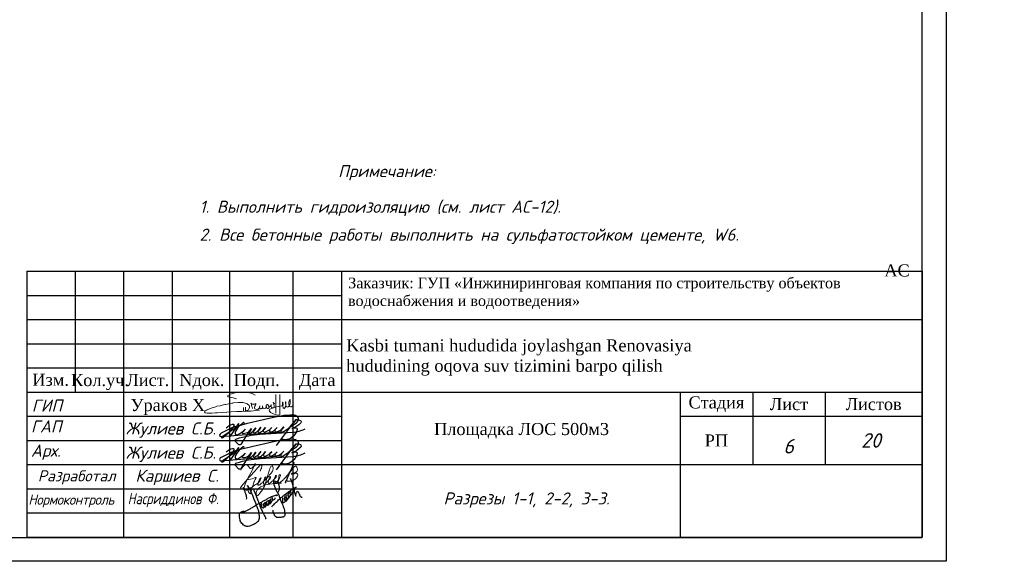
# Model space of a CAD drawing. Extents: x -119078 to 1619993, y 264752 to 340742.
# Tile 76 of 220: x 465117 to 485464, y 297220 to 308421. Entities that reach past the tile are written whole.
import ezdxf
from ezdxf.enums import TextEntityAlignment as Align

# ---------------------------------------------------------------- set-up
doc = ezdxf.new("R2010")
doc.units = 0
doc.header["$MEASUREMENT"] = 0
doc.linetypes.add('CONTI', pattern=[0])
doc.layers.get('0').update_dxf_attribs({"color": 250, "linetype": 'CONTI'})
for name, color, linetype in [('BC-Form$1$SHEET-TEXT', 7, 'Continuous'), ('PDF _Геометрия', 250, 'Continuous'), ('PDF _Текст', 7, 'Continuous'), ('SHTAMP', 250, 'Continuous')]:
    doc.layers.add(name, color=color, linetype=linetype)
doc.layers.add('Графа', color=7, linetype='Continuous', lineweight=30)
doc.layers.add('НАДПИСИ', color=7, linetype='Continuous', lineweight=13)
doc.layers.add('ПОДПИСИ', color=7, linetype='Continuous', lineweight=25, true_color=0xffffff)
doc.styles.add('ICOCPEUR', font='isocpeui.ttf')
doc.styles.add('ISO', font='times.ttf')
doc.styles.add('ISOCPEUR', font='isocpeui.ttf')
doc.styles.add('PDF ISOCPEUR Italic', font='isocpeui.ttf')
doc.styles.add('style2', font='times.ttf', dxfattribs={"height": 350})
doc.styles.add('ГОСТ 250', font='isocpeui.ttf', dxfattribs={"height": 250})
doc.styles.add('ГОСТ 300', font='isocpeui.ttf', dxfattribs={"height": 250})
doc.styles.add('ГОСТ 350', font='isocpeui.ttf', dxfattribs={"height": 350})

# ---------------------------------------------------------------- blocks, each defined once
blk = doc.blocks.new('подпис')
at = {"layer": 'ПОДПИСИ', "color": 5, "lineweight": 25}
for points in [[(11455381.02076253, 532518.8265893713), (11455520.01904331, 532605.2702562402, 0.1790300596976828), (11455562.38426757, 532677.7809668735, 0.2639526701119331), (11455545.66076253, 532730.5065893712, 0.1902036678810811), (11455439.45901756, 532772.4229382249, 0.04243607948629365), (11455181.10076253, 532752.0665893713, 0.01389890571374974), (11454173.66076253, 532516.8665893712), (11454115.122983, 532492.9723789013), (11453881.62076253, 532379.6665893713, 0.2217818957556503), (11453846.71110048, 532334.3072421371, 0.2704920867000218), (11453871.59758817, 532304.8980453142), (11455179.16571194, 532409.5663401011)], [(11454538.22076253, 532483.5465893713), (11454488.44919385, 532397.7542070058, 0.6452880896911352), (11454509.57958188, 532375.5303088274, 0.1289702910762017), (11454636.22076253, 532493.3465893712), (11454593.66471792, 532430.2462473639), (11454582.42349859, 532413.578232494, 0.6938576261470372), (11454605.04768595, 532386.9903729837, 0.1002803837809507), (11454700.90076253, 532446.3065893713), (11454745.98076253, 532507.0665893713), (11454700.90076253, 532446.3065893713), (11454684.07896387, 532423.6337303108, 0.6318076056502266), (11454708.26387874, 532389.2855289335, 0.1426768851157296), (11454804.78076253, 532452.1865893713), (11454847.90076253, 532505.1065893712), (11454804.78076253, 532452.1865893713, 0.2019410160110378), (11454796.94076253, 532428.6665893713, 0.5360950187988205), (11454830.26112056, 532405.1456650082, 0.09716650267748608), (11454943.94076253, 532461.9865893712), (11454981.18076253, 532503.1465893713), (11454943.94076253, 532461.9865893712, 0.1970871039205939), (11454931.50490046, 532430.8969341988, 0.4881573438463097), (11454969.61588562, 532408.5758270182, 0.09308930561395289), (11455063.50076253, 532465.9065893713), (11455098.78076253, 532503.1465893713), (11455063.50076253, 532465.9065893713, 0.2268041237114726), (11455047.82076253, 532430.6265893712, 0.3554158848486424), (11455072.65359272, 532410.4224256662, 0.1279368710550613), (11455200.70076253, 532467.8665893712), (11455245.78076253, 532516.8665893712), (11455200.70076253, 532467.8665893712, 0.1962325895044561), (11455176.61503475, 532419.8081579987, 0.5294087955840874), (11455206.4873876, 532399.5025652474, 0.06123247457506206), (11455381.02076253, 532518.8265893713), (11455512.34076253, 532675.6265893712), (11455381.02076253, 532518.8265893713), (11455075.26076253, 532109.1865893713)], [(11455512.34076253, 532675.6265893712, -0.1430989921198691), (11455604.46076253, 532656.0265893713, -0.4709364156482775), (11455617.20360619, 532603.8353161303, -0.1267238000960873), (11455422.18076253, 532481.5865893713), (11455496.66076253, 532497.2665893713, -0.5178320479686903), (11455533.44071973, 532462.0553827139, -0.1764750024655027), (11455420.31685878, 532289.3910754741, -0.1730786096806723), (11455270.70117688, 532232.9431715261, -0.1633059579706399), (11455188.27827521, 532260.6010775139)], [(11453991.38076253, 532491.3865893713, -0.1634131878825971), (11454128.58076253, 532575.6665893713, -0.667805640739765), (11454157.77631411, 532540.4816576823, -0.07943418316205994), (11453916.90076253, 532275.7865893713, -0.8665421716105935), (11453897.75835008, 532296.8279901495), (11453922.78076253, 532318.9065893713), (11454157.98076253, 532477.6665893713), (11454199.402983, 532506.6923789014), (11454263.82076253, 532591.3465893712), (11454071.74076253, 532309.1065893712)], [(11454383.13191177, 532593.1715958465, 0.6195339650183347), (11454359.7346624, 532609.2129194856), (11454272.62677659, 532534.0152307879, 0.1142519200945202), (11454185.42076253, 532395.3465893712, 0.2155377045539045), (11454192.20979691, 532352.8259456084, 0.2402728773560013), (11454244.70532085, 532349.124356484, 0.088579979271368), (11454402.98076253, 532469.8265893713), (11454351.11930181, 532410.1073315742), (11454341.92672384, 532399.5219387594, 0.5390945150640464), (11454362.38253118, 532374.4334744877, 0.1119156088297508), (11454481.38076253, 532411.0265893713), (11454538.22076253, 532483.5465893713), (11454481.38076253, 532411.0265893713), (11454316.88571881, 532145.5914051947, -0.3584232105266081), (11454263.82076253, 532124.8665893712), (11454185.42076253, 532207.1865893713, -0.4021260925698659), (11454220.70076253, 532260.1065893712, -0.05884634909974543), (11454732.26076253, 532356.1465893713), (11455437.86076253, 532399.2665893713, 0.09127989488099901), (11455712.26076253, 532475.7065893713)]]:
    blk.add_lwpolyline(points, format="xyb", dxfattribs=at)
blk.add_lwpolyline([(11454115.122983, 532492.9723789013), (11454173.66076253, 532516.8665893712)], dxfattribs=at)
blk = doc.blocks.new('A$C6E532752')
at = {"color": 5, "lineweight": 25}
for points in [[(384.9447256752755, 1433.355747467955), (380.4371522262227, 1569.275334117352), (320.9159117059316, 1748.782529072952), (257.8943417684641, 1943.563006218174), (210.2629601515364, 2040.162458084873), (245.4476833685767, 2007.407240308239), (286.797866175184, 1974.50357660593), (353.4136081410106, 1930.885446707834), (398.5925695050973, 1917.876311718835), (436.1139737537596, 1916.346070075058), (474.3986312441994, 1940.834098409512), (484.3553323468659, 1982.15478482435), (467.2665927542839, 2067.42378927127), (447.6659992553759, 2120.062437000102), (426.8423237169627, 2156.786849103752), (466.0403826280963, 2093.131293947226), (506.4646516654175, 2007.440536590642), (555.4630073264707, 1921.751166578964), (602.0120708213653, 1822.594837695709), (711.4200437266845, 1592.3399463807), (748.6536639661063, 1490.507428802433), (825.079086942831, 1290.758868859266), (868.1903827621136, 1186.968807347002), (942.7295692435, 996.3323300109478), (981.9213719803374, 874.9174363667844), (1013.277316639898, 753.5011553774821), (1032.871653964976, 630.1273304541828), (1048.549626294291, 522.4207937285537), (1042.653182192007, 416.0044879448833), (1007.380872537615, 308.2965638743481), (928.9972670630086, 226.0478097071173), (815.3382238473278, 135.966105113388), (703.6404912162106, 81.13267743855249), (535.1148010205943, 12.59228019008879), (401.8614204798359, 0.8414672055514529), (313.6806463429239, 18.46629933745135), (227.4580547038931, 71.34079573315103), (137.3159699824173, 159.4649563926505), (35.41540601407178, 347.4640906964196), (11.90157560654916, 492.3792229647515), (7.982082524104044, 660.7932065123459), (74.6072087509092, 750.8762984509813), (213.738264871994, 813.5426765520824), (217.1603921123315, 816.5337925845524), (215.9310538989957, 774.7538949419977), (182.72953787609, 707.170765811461), (202.4052054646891, 721.9154695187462), (286.0189724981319, 778.440070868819), (362.2535821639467, 822.6769566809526), (423.7330051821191, 853.3969391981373), (562.67950416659, 928.3538075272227), (731.611845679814, 1029.086160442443), (844.8955184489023, 1104.559121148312), (993.6704669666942, 1191.516524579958), (1118.065104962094, 1256.632954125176), (1274.050294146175, 1345.427202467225), (1396.471109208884, 1406.596635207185), (1522.839570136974, 1481.578475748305), (1750.173297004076, 1594.364082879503), (1859.184002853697, 1631.997206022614), (1961.954175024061, 1660.028513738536), (1990.666886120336, 1660.028513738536), (2000.420261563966, 1660.124240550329), (1991.020359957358, 1645.251901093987), (1976.91894350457, 1626.464473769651), (1958.119140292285, 1607.675659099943)], [(1706.752320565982, 1035.527603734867), (1747.010800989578, 1085.469252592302), (1819.194537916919, 1143.732197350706), (1891.378274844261, 1238.063339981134), (1978.830204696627, 1312.974425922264), (2059.344037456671, 1390.658814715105), (2164.841901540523, 1487.764647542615), (2228.695542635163, 1541.866944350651), (2392.679250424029, 1676.708563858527), (2462.088374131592, 1723.874135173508), (2559.259270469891, 1807.107904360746), (2641.158845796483, 1859.822856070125), (2721.67267855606, 1912.537807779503), (2859.249075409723, 2009.382819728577), (2948.427709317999, 2051.158555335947), (2988.836337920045, 2062.297549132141), (2996.09037180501, 2054.603333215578)], [(2046.206071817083, 1804.097365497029), (2069.547857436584, 1871.953801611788), (2101.376143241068, 1944.051351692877), (2114.107457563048, 2003.425559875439), (2114.107457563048, 2056.438790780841), (2099.25530021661, 2124.295226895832), (2073.789543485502, 2221.839460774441), (2014.377786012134, 2300.299375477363), (1903.424538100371, 2359.967700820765), (1855.492860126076, 2375.934655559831), (1800.904612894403, 2377.265119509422), (1790.253476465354, 2367.951871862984), (1791.582913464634, 2336.01796238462), (1799.57204780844, 2288.117098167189), (1807.561182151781, 2236.22345475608), (1818.21231858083, 2190.984905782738), (1846.174288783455, 2131.108478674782), (1864.814559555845, 2060.586952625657), (1890.11139958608, 2014.017939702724), (1957.493522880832, 1857.665534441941), (2008.612721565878, 1770.394591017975), (2053.344366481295, 1685.251834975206), (2112.981346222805, 1540.50873349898), (2153.45253656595, 1434.079941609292), (2221.707396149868, 1250.395450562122), (2279.217276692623, 1118.424248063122), (2326.076020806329, 992.838995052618), (2364.495186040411, 847.3897349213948), (2392.18501266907, 704.7762081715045), (2398.575694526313, 623.8898268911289), (2394.315239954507, 570.6754309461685), (2362.364958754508, 528.1047465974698), (2328.284450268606, 504.6905233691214), (2294.207069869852, 489.7904370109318), (2253.735879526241, 483.4044875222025), (2187.708217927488, 477.0185380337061), (2145.106800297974, 466.3762137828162), (2062.037320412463, 466.3762137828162), (2017.308803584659, 466.3762137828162), (1987.488749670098, 466.3762137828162), (1944.890460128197, 487.6608622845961), (1912.940178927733, 508.9468981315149), (1883.120125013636, 532.3611213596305), (1855.430298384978, 574.933193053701), (1823.480017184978, 638.7899132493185), (1801.789861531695, 681.5048814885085), (1783.011954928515, 738.8327556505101), (1780.881727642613, 757.9906041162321), (1778.751500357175, 800.5612884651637), (1777.106126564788, 847.8877918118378)], [(2742.715320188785, 2429.273912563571), (2708.79121605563, 2488.231917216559), (2682.243141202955, 2516.236865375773), (2685.192927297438, 2488.231917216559), (2725.016603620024, 2429.273912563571), (2736.815747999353, 2401.270351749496), (2758.937579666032, 2329.046553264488), (2784.012325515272, 2236.190158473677), (2801.711042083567, 2186.076478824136), (2816.459972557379, 2124.170365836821), (2835.632018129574, 2047.526485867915), (2868.082793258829, 1947.2991265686), (2878.40548054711, 1889.815869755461), (2884.305052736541, 1839.70219010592), (2893.154411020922, 1773.375995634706), (2934.451416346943, 1684.939682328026), (2949.200346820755, 1649.565157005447), (2956.576376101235, 1618.613487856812), (2962.475948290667, 1587.660431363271), (2966.899063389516, 1625.983065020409), (2966.899063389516, 1656.934734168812), (2971.325306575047, 1687.887790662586), (2987.547566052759, 1767.479778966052), (3018.521884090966, 1820.54156694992), (3030.321028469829, 1830.859252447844), (3087.843421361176, 1813.171989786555), (3105.542137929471, 1777.797464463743), (3118.814611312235, 1748.319155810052), (3152.73871544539, 1695.25736782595), (3166.011188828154, 1642.195579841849), (3207.308194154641, 1584.712323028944), (3241.232298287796, 1543.442968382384), (3278.103060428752, 1531.651922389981), (3307.604049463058, 1534.59864337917)], [(794.7804357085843, 1929.900431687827), (766.0395718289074, 1944.260840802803), (746.8800386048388, 1957.823526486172), (731.7119444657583, 1968.993041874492), (756.4613692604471, 1918.732303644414), (777.2162268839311, 1862.088390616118), (824.318961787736, 1731.250649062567), (861.039575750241, 1649.877309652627), (906.7722085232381, 1551.504830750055), (928.4811326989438, 1464.719458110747), (970.625849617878, 1361.34282543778), (998.7223275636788, 1298.80685777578), (1019.154992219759, 1250.309435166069), (1060.086011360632, 1147.851224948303), (1085.626842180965, 1069.99896739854), (1109.891413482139, 993.4244546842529), (1161.07317390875, 879.343067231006), (1222.374295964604, 765.7569619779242), (1251.747033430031, 693.0101343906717), (1282.396030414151, 624.0937666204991), (1324.575156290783, 550.9806799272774), (1376.936205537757, 469.3007372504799), (1387.149409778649, 436.922877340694), (1385.547829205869, 415.3011039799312), (1368.718720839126, 405.6909644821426), (1364.711641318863, 408.8943443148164)], [(2278.707398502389, 1501.604802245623), (2264.61536631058, 1460.76136254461), (2268.841411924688, 1419.916535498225), (2261.796959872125, 1363.580613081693), (2264.61536631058, 1307.243303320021), (2278.707398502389, 1264.990320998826), (2318.16821672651, 1252.315536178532), (2344.947770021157, 1253.723691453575), (2408.366607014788, 1314.285467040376), (2443.601379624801, 1367.805078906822), (2453.467366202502, 1397.381889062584), (2474.606978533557, 1467.802138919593), (2471.788572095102, 1514.280974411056), (2466.151759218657, 1559.350267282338), (2460.514946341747, 1587.517534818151), (2460.514946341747, 1626.95420658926), (2468.970165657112, 1643.854844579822), (2485.880604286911, 1657.939172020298), (2454.349486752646, 1623.496942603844), (2449.926371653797, 1577.542523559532), (2446.388505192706, 1520.098112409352), (2450.81162029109, 1481.213603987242), (2482.646162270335, 1457.352655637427), (2515.365952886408, 1453.817700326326), (2550.556932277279, 1457.118194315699), (2569.422425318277, 1493.16280732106), (2573.864308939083, 1512.016827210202), (2589.401517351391, 1561.370241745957), (2589.723710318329, 1562.176289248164)], [(2396.720738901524, 1571.303632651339), (2369.888008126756, 1531.973786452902), (2367.204109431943, 1503.370892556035), (2362.730944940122, 1468.511072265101), (2364.520210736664, 1422.924299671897), (2379.725841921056, 1396.109693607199), (2400.299270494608, 1370.187150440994), (2431.398803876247, 1345.60395172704), (2460.224034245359, 1344.265994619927), (2479.902829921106, 1343.372544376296), (2493.31919530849, 1364.823674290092), (2508.524826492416, 1391.639667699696), (2559.509517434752, 1447.058555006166), (2580.145507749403, 1567.162407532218), (2580.145507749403, 1600.253362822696), (2569.27227713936, 1620.793007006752), (2560.820185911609, 1642.187255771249), (2559.131018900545, 1670.899749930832), (2569.27227713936, 1697.923845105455), (2582.228813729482, 1730.014524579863), (2598.013141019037, 1762.173183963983), (2617.729473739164, 1772.306352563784)], [(2574.439897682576, 1490.590253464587), (2602.630197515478, 1514.841461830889), (2618.361347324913, 1528.061473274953), (2634.092497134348, 1554.502883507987), (2640.886702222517, 1569.151860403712), (2659.855822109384, 1603.655766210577), (2699.898064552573, 1635.589042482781), (2712.479230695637, 1645.877593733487), (2727.922596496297, 1665.883110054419), (2741.651770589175, 1684.746841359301), (2773.010843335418, 1745.149072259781), (2779.326451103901, 1787.033020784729), (2781.62246700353, 1808.263562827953), (2782.194906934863, 1823.180297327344), (2775.306859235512, 1789.902050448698), (2777.60287513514, 1775.558289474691), (2793.678114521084, 1754.902108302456), (2801.141730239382, 1748.591075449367), (2814.92408181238, 1745.722045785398), (2841.906960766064, 1748.591075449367)], [(2581.894117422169, 1587.58870016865), (2613.544093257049, 1576.288363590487), (2640.120320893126, 1580.243684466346), (2650.302244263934, 1592.112421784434), (2661.610278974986, 1605.675107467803), (2679.143206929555, 1630.540493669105), (2687.057267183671, 1672.92666111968), (2683.10023705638, 1709.094747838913), (2674.61686495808, 1730.56946261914), (2671.78907425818, 1756.000885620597), (2669.530595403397, 1791.691725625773), (2677.447783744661, 1808.080433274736), (2687.626579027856, 1818.252447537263), (2704.027139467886, 1819.947783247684), (2712.510511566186, 1817.687798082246)], [(1178.186938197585, 1041.131090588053), (1183.880056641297, 1072.840250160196), (1175.743902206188, 1086.660982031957), (1165.981142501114, 1109.427315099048), (1170.864086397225, 1133.81822927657), (1174.930599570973, 1159.0235150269), (1176.560332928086, 1187.47935034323), (1170.050783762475, 1192.358643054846), (1154.591777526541, 1193.984611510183), (1138.319468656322, 1180.975476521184), (1125.303498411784, 1161.462467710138), (1119.607251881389, 1141.949458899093), (1126.930103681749, 1111.866267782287), (1137.506166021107, 1084.222029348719), (1154.591777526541, 1051.699885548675), (1189.576303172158, 1015.112820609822), (1234.323588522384, 985.0296294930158), (1242.459742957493, 980.1517241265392), (1267.681508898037, 978.5257556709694), (1299.409695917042, 1006.982978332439), (1323.004856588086, 1037.877766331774), (1339.27716545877, 1067.147973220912), (1359.747367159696, 1125.825734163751), (1356.481644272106, 1168.264620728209), (1352.39636257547, 1190.2998229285), (1349.130639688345, 1210.703507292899), (1349.130639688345, 1234.37161467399), (1349.130639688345, 1252.326634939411), (1349.130639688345, 1274.363224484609), (1336.0646200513, 1239.268942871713), (1332.795769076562, 1222.945440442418), (1331.162907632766, 1213.967930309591), (1302.581576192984, 1209.071989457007), (1299.312725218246, 1204.17466125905), (1291.964848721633, 1181.322312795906), (1255.212953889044, 1175.609225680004), (1246.229087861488, 1151.125359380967), (1261.747527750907, 1109.502231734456), (1274.813547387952, 1085.018365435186), (1289.512428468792, 1051.556989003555), (1310.745883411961, 1034.41772765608), (1336.0646200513, 1025.440217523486), (1363.013090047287, 1023.807312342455), (1376.082237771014, 1036.866391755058), (1388.331826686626, 1049.924083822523), (1399.764984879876, 1067.879104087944), (1415.280296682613, 1090.731452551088), (1431.61516729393, 1156.02268757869), (1431.61516729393, 1173.977707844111), (1429.982305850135, 1222.129681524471), (1430.798736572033, 1266.201473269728), (1434.064459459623, 1281.707829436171), (1437.333310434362, 1297.214185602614), (1451.290834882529, 1311.666159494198), (1473.4251788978, 1314.123147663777), (1479.162090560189, 1328.869238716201), (1484.082571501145, 1345.25378432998), (1525.889455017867, 1340.338420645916), (1526.709013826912, 1343.615329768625), (1545.565122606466, 1371.470444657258), (1545.565122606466, 1380.481251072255), (1542.286887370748, 1322.31542047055), (1532.449053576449, 1233.837486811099), (1507.856033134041, 1193.694656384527), (1490.639041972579, 1173.214668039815), (1470.143815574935, 1154.371746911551), (1447.189912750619, 1141.264110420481), (1418.499098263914, 1133.8903712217), (1395.545195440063, 1131.433383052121), (1372.591292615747, 1136.348746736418), (1360.294782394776, 1149.456383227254)], [(1431.63023398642, 1173.11633534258), (1448.009471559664, 1156.830122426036), (1470.143815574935, 1132.251916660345), (1479.981649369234, 1124.879564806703), (1492.278159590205, 1119.144280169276), (1505.394228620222, 1118.325746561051), (1513.592944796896, 1124.879564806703), (1520.972102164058, 1130.613462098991), (1537.366406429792, 1144.54101954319), (1550.482475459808, 1156.010201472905), (1574.25593709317, 1180.58701989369), (1593.931604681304, 1206.803680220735), (1602.949879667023, 1225.645214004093), (1607.04767371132, 1238.752850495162), (1609.506350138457, 1252.680407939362), (1617.705066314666, 1282.172590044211), (1622.622419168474, 1317.400056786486), (1625.903782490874, 1344.435250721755), (1633.279811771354, 1391.131899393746), (1630.821135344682, 1422.262536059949), (1630.821135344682, 1442.7439117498), (1617.705066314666, 1418.985626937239), (1610.325908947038, 1398.504251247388), (1600.491203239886, 1381.301172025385), (1602.949879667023, 1340.338420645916), (1617.705066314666, 1316.581523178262), (1634.922057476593, 1296.918681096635), (1651.316361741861, 1291.184783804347), (1665.251989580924, 1290.364862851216), (1717.735034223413, 1369.107795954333), (1718.554593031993, 1380.576977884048), (1720.193710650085, 1402.696808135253), (1731.67066206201, 1431.370456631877), (1740.688937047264, 1451.031911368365), (1743.970300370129, 1470.693366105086), (1744.789859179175, 1490.354820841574), (1738.230260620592, 1507.559287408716), (1729.211985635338, 1509.197741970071), (1727.572868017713, 1503.462457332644), (1719.374151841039, 1486.259378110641), (1712.817681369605, 1470.693366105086), (1704.618965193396, 1444.478093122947), (1704.618965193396, 1428.093547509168), (1716.095916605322, 1412.527535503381), (1732.493348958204, 1404.335262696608), (1746.428976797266, 1399.419899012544), (1762.823281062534, 1396.142989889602), (1784.95762507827, 1398.599978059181), (1798.893252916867, 1408.430705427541), (1821.847155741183, 1416.622978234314), (1834.9632247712, 1425.635171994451), (1857.09756878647, 1434.647365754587), (1868.574520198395, 1444.478093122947), (1877.592795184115, 1455.127354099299), (1880.871030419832, 1470.693366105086), (1880.871030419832, 1480.524093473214), (1877.592795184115, 1493.631729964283), (1875.134118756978, 1503.462457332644)], [(1530.306610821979, 1229.293488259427), (1542.302527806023, 1211.813383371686), (1557.057714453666, 1204.441031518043), (1585.428251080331, 1194.20264315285), (1591.067052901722, 1202.197102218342), (1608.705559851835, 1199.525667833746), (1619.362952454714, 1205.259565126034), (1644.775531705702, 1223.283952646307), (1669.368552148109, 1249.499225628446), (1675.928150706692, 1260.148486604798), (1684.943297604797, 1281.449783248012), (1698.13667327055, 1313.373595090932), (1704.257351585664, 1323.816470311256), (1703.799406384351, 1324.04960184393)]]:
    blk.add_spline(points, degree=3, dxfattribs=at)
blk = doc.blocks.new('A$C194E077B')
at = {"color": 5, "lineweight": 20}
for points in [[(-162.2544096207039, 199.7434229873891), (-240.4484645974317, 220.6954568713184), (-363.7708476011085, 241.0990534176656), (-363.7708476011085, 276.1616470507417), (-310.3631611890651, 306.9965891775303), (-248.3861532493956, 323.603278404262), (-145.3415479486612, 351.2139971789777), (-37.20661012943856, 351.2139971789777), (76.14627316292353, 351.2139971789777), (194.5864970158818, 319.4780348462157), (265.6846752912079, 278.4294824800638)], [(835.2751156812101, 300.1175734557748), (835.2751156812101, -170.9497752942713), (798.7631466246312, -176.9175655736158), (728.5535804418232, -165.4817502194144), (620.1258657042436, -121.4862891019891), (592.9732395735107, -75.04949680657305), (601.8662064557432, -42.03351798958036), (665.1668836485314, -20.08791127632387), (729.7600514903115, 6.524556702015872), (797.6828921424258, 16.8188391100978), (885.2531333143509, 35.54044824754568), (885.2531333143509, 35.54044824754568), (904.7859178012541, 45.17574729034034)], [(747.6666440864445, 298.6816550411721), (746.2527769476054, -137.625113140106)], [(42.05177246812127, -99.20019937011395), (83.06963820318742, -75.51852354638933), (95.62863474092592, -68.2675835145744), (110.4253241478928, -53.47089410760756), (122.3907353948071, -41.50548286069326), (130.8750715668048, -26.81018154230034), (136.7864069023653, -4.748777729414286), (136.7864069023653, 21.53364607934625), (124.8524340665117, 42.20389336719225), (109.6659834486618, 57.39034398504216), (99.92591582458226, 67.1304116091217), (80.30695065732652, 78.45742642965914), (58.30450778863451, 91.16054274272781), (13.0961304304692, 103.2740909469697), (-18.90538802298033, 111.8488719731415), (-86.595019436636, 111.8488719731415), (-126.6805462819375, 111.8488719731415), (-230.8532248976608, 105.0649502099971), (-248.8390005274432, 100.2456761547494), (-271.038254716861, 100.2456761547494), (-316.8142624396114, 87.98003185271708), (-347.8845914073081, 79.65476229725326), (-409.2683891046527, 69.94344542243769), (-436.2532585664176, 65.67426319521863), (-496.8529337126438, 49.43662917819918), (-542.8993285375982, 37.09853487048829), (-616.9775303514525, 24.26447264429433), (-665.3555747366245, 4.769887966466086), (-728.1785342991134, -12.06347331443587), (-786.7814659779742, -36.63670061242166), (-841.0117928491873, -57.69081082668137), (-858.5049702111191, -64.48227430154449), (-880.3153924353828, -77.07452744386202), (-894.0726033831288, -90.83173839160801), (-904.4079418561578, -101.167076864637), (-904.4079418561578, -112.2755301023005), (-893.9757900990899, -122.7076818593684), (-871.1194254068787, -130.2353718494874), (-840.4398756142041, -134.081221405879), (-808.3811494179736, -134.2097729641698), (-760.2624158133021, -134.2097729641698), (-736.7498630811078, -134.2097729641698), (-653.585880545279, -127.3688624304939), (-611.7686853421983, -123.9290597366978), (-490.563826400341, -116.1595425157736), (-388.5334769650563, -108.7773857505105), (-287.3057848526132, -101.6620965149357), (-158.1883137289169, -96.81179389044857), (-38.8776144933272, -96.81179389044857), (84.74035741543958, -89.47234771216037), (174.1118179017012, -89.47234771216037), (221.6060949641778, -81.85631366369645), (269.1003720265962, -75.20553888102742), (318.1073958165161, -67.04295659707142), (369.2320238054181, -63.11284620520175), (369.2320238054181, -63.11284620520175)], [(0, 0), (0, -92.172981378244)], [(41.15087875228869, 2.42133409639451), (41.23947148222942, -97.7932527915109)], [(203.088096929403, -24.0591691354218), (196.4213109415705, 0.8216148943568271), (190.8937137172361, 21.45088857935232), (184.7601887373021, 44.34151543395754), (184.7601887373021, 65.27444187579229), (175.5787288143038, 81.17719695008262), (168.5294168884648, 93.38696336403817), (188.5064732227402, 73.40990702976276), (200.4919787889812, 70.19840049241), (219.7813791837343, 70.19840049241), (241.5791639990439, 70.19840049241), (258.7997285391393, 74.8126368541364), (272.1971487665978, 78.4024647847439), (279.1524812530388, 90.44945403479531), (279.1524812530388, 70.04889638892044), (274.1359315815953, 51.32687813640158), (262.4684565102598, 26.24771665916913), (251.8804355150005, -0.2958822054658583), (251.8804355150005, -16.47008694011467), (261.2771289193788, -32.74563733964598), (282.259291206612, -44.85969438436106), (302.7043217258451, -50.33792380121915), (328.7434857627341, -43.36075082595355), (346.7897109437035, -32.94175785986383), (360.7508457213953, -18.98062308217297), (368.155257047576, -6.155806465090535), (370.6627580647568, 33.08915586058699), (368.155257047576, -6.155806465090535), (372.2777313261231, -21.54108992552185), (382.0610925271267, -27.18951614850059), (392.163115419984, -33.02192178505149), (406.2885427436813, -29.23702494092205), (418.3444147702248, -26.00666376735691), (432.7706854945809, -11.58039304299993), (437.5745841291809, -3.259796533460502), (437.5745841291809, 38.88784123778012), (437.5745841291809, -3.259796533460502), (452.5390460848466, -18.2242584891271), (463.8060653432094, -24.72927509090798), (477.4434255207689, -24.72927509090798), (504.2163590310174, -20.03774645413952), (520.7946595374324, -3.459445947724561), (527.8734682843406, 8.801410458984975), (524.1269463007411, 22.78362085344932), (521.7185289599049, 40.9794443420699), (521.7185289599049, 47.73200879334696), (525.9580116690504, 54.5381206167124), (534.7997369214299, 63.37984586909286), (549.1751194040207, 63.37984586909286), (568.560710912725, 48.85369395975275), (579.0630990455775, 24.73178537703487), (585.3898042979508, 1.120199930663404), (580.3427368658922, -17.71571215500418), (565.4721935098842, -26.30122436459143), (548.660719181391, -26.30122436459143), (530.5041369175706, -8.144642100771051), (527.8734682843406, 8.801410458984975)], [(592.8985166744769, 1.864389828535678), (614.8021364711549, 19.86218934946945), (620.7994601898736, 30.24985873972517), (635.0700924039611, 44.52049095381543), (637.1924162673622, 69.8023532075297), (635.0700924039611, 44.52049095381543), (635.0700924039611, 19.37587776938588), (645.8683202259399, 0.672798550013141), (664.0536994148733, -9.826535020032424), (679.5393743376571, -9.826535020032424), (701.1637827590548, 0.2518442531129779), (704.6022413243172, 13.08434631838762), (704.6022413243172, 34.95036695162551), (698.5661520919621, 65.94750181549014), (686.3942246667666, 94.19598949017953), (679.7147308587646, 121.9397105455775)], [(681.6744153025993, 122.8952947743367), (690.7926054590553, 107.1021261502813), (705.0528414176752, 87.22385435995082), (717.383672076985, 87.22385435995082)], [(898.0572597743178, 116.2493360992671), (898.0572597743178, 60.11319226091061), (905.7786058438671, 31.29673642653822), (917.1929428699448, -11.30214928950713)], [(909.9510945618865, 54.70704719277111), (903.4646544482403, 116.2431989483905)], [(951.5736010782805, -13.16716199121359), (967.4217099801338, 14.28256783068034), (977.8299313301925, 53.12657872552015), (977.8299313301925, 112.2285032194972), (972.6938103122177, 131.3967678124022)], [(962.3765172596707, 113.5266920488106), (966.7742989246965, 97.11394743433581), (977.8299313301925, 53.12657872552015), (986.705751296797, 20.00156765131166), (1013.03803035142, 4.798619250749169), (1031.839896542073, 9.836564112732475), (1060.60747799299, 38.6041455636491), (1075.853176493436, 95.50186696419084), (1075.853176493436, 122.5859678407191), (1073.676376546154, 180.1113364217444)], [(1063.925040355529, 182.080066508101), (1055.681247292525, 151.3138119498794), (1045.44982268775, 113.1296154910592), (1045.44982268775, 80.16596012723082), (1054.694882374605, 45.66292765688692), (1069.736477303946, 19.61012101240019), (1087.975179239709, 9.080001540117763), (1109.252766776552, 9.080001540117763), (1131.614045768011, 31.44128053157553), (1138.474853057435, 57.04616191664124), (1138.474853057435, 93.35557849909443)]]:
    blk.add_lwpolyline(points, dxfattribs=at)
for centre, radius, start, end in [((680.8262248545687, 122.1475150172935), 1.130752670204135, 41.39997294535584, 190.5897412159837), ((900.7601133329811, 115.5028211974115), 2.804050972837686, 15.30983531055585, 164.5601084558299), ((899.2257711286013, 54.35408662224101), 10.73112966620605, 301.2070641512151, 10.14962501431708), ((978.7416052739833, 116.0060813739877), 16.55184210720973, 111.9119975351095, 188.6150681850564), ((1068.241640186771, 178.3265749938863), 5.720291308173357, 18.18012315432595, 138.9914690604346), ((934.8374322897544, -3.86241744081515), 19.14882808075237, 202.8625354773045, 330.9274189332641)]:
    blk.add_arc(centre, radius, start, end, dxfattribs=at)
blk = doc.blocks.new('ПЛДПИС')
at = {"color": 0, "linetype": 'ByBlock', "lineweight": 9}
for points in [[(1768166.622939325, 34601.31946445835), (1768273.62699845, 34709.74903991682), (1768312.465476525, 34692.99817348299), (1768357.246930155, 34634.29305133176), (1768439.246050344, 34683.11757885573), (1768465.416492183, 34729.61629575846), (1768458.364654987, 34729.66768884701), (1768451.992512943, 34715.79374189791), (1768444.483188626, 34692.82212481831), (1768247.755159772, 34290.51834176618), (1768238.529169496, 34262.47630444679), (1768224.403710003, 34235.83281521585), (1768215.062258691, 34223.76418718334), (1768174.938859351, 34212.81532431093), (1768275.898370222, 34380.0365296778), (1768300.106936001, 34411.55562595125), (1768455.696627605, 34579.24271677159), (1768495.193346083, 34626.84841690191), (1768529.199184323, 34664.38879577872), (1768566.591960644, 34702.48480578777), (1768591.767899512, 34709.36195154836), (1768597.872084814, 34695.26931060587), (1768595.82428532, 34655.09085011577), (1768563.116134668, 34579.2007539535)], [(1768291.063409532, 34399.50027035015), (1768434.172300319, 34436.96983485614), (1768461.991874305, 34447.1697227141), (1768479.223889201, 34445.56232186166), (1768464.05928039, 34405.14767185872), (1768449.816181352, 34379.42925822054), (1768442.692453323, 34361.74784884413), (1768432.383743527, 34337.08900760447), (1768424.475751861, 34313.52254286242), (1768403.074068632, 34251.29972782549), (1768390.138075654, 34195.46387086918), (1768376.877484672, 34148.31453933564), (1768362.529817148, 34113.01842225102), (1768319.857161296, 34171.47751365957), (1768389.752479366, 34246.48080567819), (1768422.493307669, 34268.90787471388), (1768476.568285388, 34304.20399179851), (1768516.753082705, 34328.4035756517), (1768535.154957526, 34344.95543055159), (1768555.027326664, 34375.48292510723), (1768567.540688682, 34396.0806188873), (1768581.524545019, 34423.66667923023), (1768583.857729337, 34440.03483117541), (1768567.28362449, 34434.74243653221), (1768560.223073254, 34422.36326302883), (1768555.036040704, 34410.69593847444), (1768547.685747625, 34390.67340989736), (1768536.573167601, 34364.04741618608), (1768531.037573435, 34347.45510289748), (1768523.580533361, 34323.87879692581), (1768520.694007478, 34309.03056823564), (1768518.820488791, 34299.94930015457), (1768519.108052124, 34288.70514847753), (1768544.350448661, 34291.73187334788), (1768563.59976391, 34304.25866529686), (1768592.894189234, 34331.00166029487), (1768637.287868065, 34368.34365968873), (1768668.33599402, 34403.61134655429), (1768685.679112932, 34438.28090534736), (1768685.561473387, 34456.86224050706), (1768678.485672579, 34464.36672489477), (1768654.352137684, 34428.35219804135), (1768645.799307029, 34402.01816081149), (1768637.017732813, 34371.29602860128), (1768632.62585645, 34343.11512059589), (1768631.702168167, 34323.24895822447), (1768635.168177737, 34310.31320850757), (1768651.578894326, 34308.003799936), (1768663.364633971, 34316.55036120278), (1768696.183888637, 34351.19914406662), (1768731.778565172, 34384.23177831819), (1768761.822397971, 34414.72318836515), (1768778.46403663, 34443.59735632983), (1768780.082669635, 34461.61555445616), (1768774.767104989, 34465.77292727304), (1768760.436865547, 34450.29595335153), (1768750.729424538, 34420.03635893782), (1768739.867373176, 34379.61186770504), (1768733.721796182, 34358.56585123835), (1768731.552000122, 34346.71154331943), (1768735.601850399, 34332.54563988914), (1768747.605441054, 34323.0051144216), (1768768.279501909, 34330.20561415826), (1768801.137969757, 34358.41932626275), (1768824.739948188, 34380.39041832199), (1768868.667425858, 34427.64909685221), (1768892.51993295, 34460.51552366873), (1768899.698123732, 34484.58607806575), (1768891.888165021, 34487.25523825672), (1768873.344687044, 34465.24806168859), (1768857.999261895, 34431.27066938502), (1768849.65774672, 34405.33793563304), (1768845.026234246, 34385.65766315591), (1768845.026234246, 34356.94642221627), (1768849.890847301, 34342.35953284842), (1768866.569520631, 34333.79219565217), (1768879.605725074, 34338.52473367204), (1768914.816983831, 34364.45528048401), (1768944.466506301, 34396.31243452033), (1768964.480478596, 34438.17155835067), (1768983.013064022, 34481.51124051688), (1768980.418458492, 34510.77577726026), (1768959.291267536, 34501.88477295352), (1768953.479002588, 34480.33794724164), (1768949.074055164, 34443.72638578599), (1768943.974163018, 34408.50353118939), (1768940.828394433, 34371.12654075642), (1768941.571266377, 34347.03958430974), (1768943.832559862, 34343.58968656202), (1768953.770922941, 34339.01023433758), (1768978.619009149, 34346.90071362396), (1769007.41455566, 34369.64598242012), (1769056.191396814, 34414.19832278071), (1769100.757177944, 34462.82055836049), (1769167.707150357, 34549.08221716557), (1769212.183612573, 34624.31404440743), (1769245.44292628, 34695.54267809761), (1769263.258781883, 34730.56433422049), (1769264.561530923, 34761.08417448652), (1769252.011134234, 34754.11658385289), (1769242.482331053, 34731.58563517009), (1769240.661096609, 34724.39825707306), (1769233.204056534, 34693.13048334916), (1769220.660195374, 34653.1838384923), (1769196.485268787, 34589.24208866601), (1769165.59181705, 34513.65597715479), (1769143.647684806, 34458.63584879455), (1769120.958502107, 34409.19351073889), (1769110.793573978, 34381.75834925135), (1769098.927229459, 34350.36482648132), (1769096.12784398, 34345.21239599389), (1769092.396056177, 34342.48309495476), (1769085.383432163, 34338.66032394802), (1769086.660039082, 34355.31387155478), (1769093.76198201, 34372.51306067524), (1769100.772427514, 34388.80138931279), (1769126.396063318, 34444.7750234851), (1769163.319631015, 34517.98611822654), (1769185.71689336, 34556.4040920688), (1769203.236471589, 34585.35370946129), (1769231.968841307, 34624.57538372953), (1769258.036893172, 34660.50461992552), (1769291.657839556, 34681.03998591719), (1769309.214452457, 34674.31951949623), (1769332.376371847, 34643.33058061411), (1769332.803359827, 34586.30393486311), (1769305.428201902, 34556.84038658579), (1769264.718383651, 34526.20791891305), (1769234.537304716, 34515.45145484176), (1769217.457785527, 34513.81453030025), (1769213.482004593, 34520.8291401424), (1769262.613942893, 34541.407151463), (1769301.91862213, 34539.06821920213), (1769332.265267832, 34526.27134017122), (1769342.502086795, 34499.39712877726), (1769323.33119791, 34458.08364646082), (1769301.164857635, 34425.75192645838), (1769267.018890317, 34400.00508260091), (1769222.686209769, 34379.04982414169), (1769168.171173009, 34370.66728336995), (1769130.454627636, 34373.19647940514), (1769120.607761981, 34380.69330950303), (1769120.607761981, 34410.91791287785)], [(1768636.017147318, 34367.17708131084), (1768796.963206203, 34544.91839505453), (1768831.69630806, 34623.92182271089), (1768811.16067907, 34686.24403457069), (1768787.722088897, 34673.02945001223), (1768772.699083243, 34647.20168937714), (1768752.264658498, 34588.33910755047), (1768722.817737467, 34494.0371640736), (1768702.047875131, 34420.74703919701), (1768681.295536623, 34355.78419627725), (1768651.247346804, 34268.69040682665), (1768486.543433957, 34082.24496575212), (1768485.683897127, 34141.58884797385), (1768626.92142605, 34278.91150822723), (1768814.818130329, 34318.38012930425), (1769006.533913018, 34331.74714941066)]]:
    blk.add_spline(points, degree=3, dxfattribs=at)
blk = doc.blocks.new('A$Cbab827f9')
at = {"layer": 'Графа'}
for p, q in [((-18499.99999999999, 5500), (0, 5500)), ((-18499.99999999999, 5500), (0, 5500)), ((-18499.99999999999, 5500), (-18499.99999999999, 0)), ((-17499.99999999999, 5500), (-17499.99999999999, 3000)), ((-16499.99999999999, 5500), (-16499.99999999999, 0)), ((-15499.99999999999, 5500), (-15499.99999999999, 3000)), ((-14314.21462638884, 5500.000000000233), (-14314.21462638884, 2.328306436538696e-10)), ((-12999.99999999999, 5500), (-12999.99999999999, 0)), ((-11999.99999999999, 5500), (-11999.99999999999, 0)), ((0, 5500), (0, 0)), ((0, 5500), (0, 0)), ((-18499.99999999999, 5000), (-11999.99999999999, 5000)), ((-18499.99999999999, 4500), (-11999.99999999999, 4500)), ((-11999.99999999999, 4500), (0, 4500)), ((-18499.99999999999, 4000), (-11999.99999999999, 4000)), ((-18499.99999999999, 3500), (-11999.99999999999, 3500)), ((-18499.99999999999, 3000), (0, 3000)), ((-5000, 3000), (-5000, 0)), ((-3500, 3000), (-3500, 1500)), ((-2000, 3000), (-2000, 1500)), ((-18499.99999999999, 2500), (-11999.99999999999, 2500)), ((-5000, 2500), (0, 2500)), ((-18499.99999999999, 2000), (-11999.99999999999, 2000)), ((-18499.99999999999, 1500), (-11999.99999999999, 1500)), ((-11999.99999999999, 1500), (0, 1500)), ((-18499.99999999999, 1000), (-11999.99999999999, 1000)), ((-18499.99999999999, 500), (-11999.99999999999, 500)), ((-18499.99999999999, 0), (0, 0)), ((-18499.99999999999, 0), (0, 0))]:
    blk.add_line(p, q, dxfattribs=at)
at = {"color": 7, "lineweight": 30, "xscale": 0.8941363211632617, "yscale": 0.8941363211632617, "zscale": 0.8941363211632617}
blk.add_blockref('A$C194E077B', (-14019.8957039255, 2684.002336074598), dxfattribs=at)
at = {"color": 1, "lineweight": 15, "xscale": 0.9504, "yscale": 0.9504, "zscale": 0.9504}
for p in [(-10900253.93872628, -503823.6394794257), (-10900253.93872628, -504323.6394794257)]:
    blk.add_blockref('подпис', p, dxfattribs=at)
at = {"color": 5, "linetype": 'ByBlock', "lineweight": 9}
blk.add_blockref('ПЛДПИС', (-1782243.492759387, -33214.16640504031), dxfattribs=at)
at = {"color": 2, "lineweight": 40, "xscale": 0.3934101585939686, "yscale": 0.3934101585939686, "zscale": 0.3934101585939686}
blk.add_blockref('A$C6E532752', (-14108.95285623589, 221.4745859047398), dxfattribs=at)
at = {"style": 'ISOCPEUR'}
for s, p in [('ГAП            ', (-18414.81367944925, 2164.483767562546)), ('Арх.  ', (-18414.81367944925, 1664.483767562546))]:
    blk.add_text(s, height=250, dxfattribs=at).set_placement(p)
at = {"color": 7, "linetype": 'ByBlock', "lineweight": 25, "style": 'ГОСТ 300'}
blk.add_text('20', height=300, dxfattribs=at).set_placement((-1260.695725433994, 1850.237152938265, -2.980232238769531e-08))
at = {"color": 18, "lineweight": 30, "true_color": 0x000000, "insert": (-779.593751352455, 5640.205735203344), "char_height": 300, "attachment_point": 1, "style": 'ISO'}
blk.add_mtext_dynamic_manual_height_columns('\\pi14405.478;{\\C256; \\H0.83333x;\\C7;АС}', width=5530.416411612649, gutter_width=2000, heights=[0], dxfattribs=at)
at = {"color": 7, "lineweight": 20, "insert": (-16356.46912109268, 2857.44392528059), "char_height": 250, "attachment_point": 1, "style": 'ISO'}
blk.add_mtext_dynamic_manual_height_columns('Ураков Х', width=2171.113379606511, gutter_width=1500, heights=[0], dxfattribs=at)
at = {"insert": (-18396.99951985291, 2846.228824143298, 1.762840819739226e-05), "char_height": 250, "attachment_point": 1, "style": 'ISOCPEUR'}
blk.add_mtext_dynamic_manual_height_columns('ГИП', width=1128.030448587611, gutter_width=1500, heights=[0], dxfattribs=at)
at = {"attachment_point": 1}
for s, insert, char_height, width, style in [('\\pxi7.19849;Площадка ЛОС 500м3', (-11883.4171286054, 2361.350008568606), 250, 5930.196409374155, 'ISO'), ('{\\W0.95;\\T0.95;Нормоконтроль}', (-18469.45503804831, 880.9975655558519), 210, 1971.752686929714, 'ISOCPEUR')]:
    blk.add_mtext(s, dxfattribs=dict(at, insert=insert, char_height=char_height, width=width, style=style))
at = {"color": 3, "lineweight": 30, "insert": (-16415.18298993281, 911.2007652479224), "char_height": 230, "width": 2499.021514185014, "attachment_point": 1, "style": 'PDF ISOCPEUR Italic'}
blk.add_mtext('\\pt500;{\\W0.8;\\C7;Насриддинов Ф.}', dxfattribs=at)
at = {"layer": 'BC-Form$1$SHEET-TEXT', "width": 12000, "attachment_point": 5, "style": 'ГОСТ 350'}
for s, insert, char_height in [('Разработал', (-17469.40230405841, 1236.588361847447), 230), ('Каршиев С.', (-15395.38319179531, 1236.588361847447), 250)]:
    blk.add_mtext(s, dxfattribs=dict(at, insert=insert, char_height=char_height))
at = {"layer": 'SHTAMP', "style": 'ГОСТ 250'}
for p in [(-16456.41576216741, 2122.716327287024), (-16456.41576216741, 1622.716327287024)]:
    blk.add_text('Жулиев С.Б. ', height=250, dxfattribs=at).set_placement(p)
at = {"layer": 'SHTAMP', "attachment_point": 4, "style": 'style2'}
for s, insert, char_height, width in [('\\pxi0.02539,ql;Заказчик: ГУП «Инжиниринговая компания по строительству объектов водоснабжения и водоотведения» ', (-11863.8644472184, 5040.769967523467), 220, 10364.54547340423), ('{\\H1.00436x;\\C7;Kasbi tumani hududida joylashgan Renovasiya \\Phududining oqova suv tizimini barpo\\C256; qilish}', (-11900.50181027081, 3714.624023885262), 250, 11834.09660776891)]:
    blk.add_mtext(s, dxfattribs=dict(at, insert=insert, char_height=char_height, width=width))
at = {"layer": 'НАДПИСИ', "linetype": 'Continuous', "ltscale": 1000, "style": 'ISO'}
for s, p in [('Изм.', (-18008.51163960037, 3255.103561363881)), ('Кол.уч.', (-16988.08367745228, 3248.298823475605)), ('Лист.', (-15999.99999999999, 3250)), ('Nдок.', (-14884.80855599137, 3250)), ('Подп.', (-13749.99999999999, 3250)), ('Дата', (-12499.99999999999, 3250))]:
    blk.add_text(s, height=250, dxfattribs=at).set_placement(p, align=Align.MIDDLE_CENTER)
at = {"layer": 'НАДПИСИ', "linetype": 'Continuous', "ltscale": 1000, "char_height": 250, "attachment_point": 5, "style": 'ISO'}
for s, insert, width in [('Стадия', (-4250, 2750), 1400), ('Лист', (-2750, 2750), 1400), ('Листов', (-1000, 2750), 1900), ('РП', (-4249.999936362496, 2000), 12000)]:
    blk.add_mtext(s, dxfattribs=dict(at, insert=insert, width=width))

msp = doc.modelspace()

# ---------------------------------------------------------------- linework, layer by layer
at = {"layer": 'PDF _Геометрия', "lineweight": -3}
msp.add_lwpolyline([(421270.4489272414, 297220.3738343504), (421270.4489272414, 326913.7500491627), (484264.0956447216, 326913.7500491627), (484264.0956447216, 297220.3738343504)], close=True, dxfattribs=at)
at = {"layer": 'PDF _Геометрия', "lineweight": 30}
msp.add_lwpolyline([(422769.0881031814, 297715.6867823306), (483768.7826967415, 297715.6867823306), (483768.7826967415, 326418.4371011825), (422769.0881031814, 326418.4371011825)], close=True, dxfattribs=at)

# ---------------------------------------------------------------- block references
at = {"color": 1, "lineweight": 30}
msp.add_blockref('A$Cbab827f9', (483764.5492564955, 297719.92020701), dxfattribs=at)

# ---------------------------------------------------------------- texts
at = {"linetype": 'Continuous', "lineweight": 25, "ltscale": 15, "insert": (12863.75952599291, 311222.0174984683), "char_height": 250, "width": 17877.44941089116, "attachment_point": 1, "style": 'ICOCPEUR'}
msp.add_mtext('\\pi4862.31;{\\H1.16667x;\\LАнтисейсмические мероприятия\\P\\pi0;\\H0.71428x;\\l       Для обеспечения сейсмостойкости несущих конструкций и фундаментов соблюдены все условия КМК 2.01.03-19 «Строительство в сейсмических районах».\\P\\pi5355.138;\\H1.4x;\\LАнтикоррозионная защита\\l\\P\\pi0;\\H0.71428x;       Защита конструкций от коррозии должна производиться в соответствии КМК 2.03.11-96 "Защита строительных конструкций от коррозии" ГОСТ 9.402-2004 «Покрытия лакокрасочные. Подготовка (металлических поверхностей перед окрашиванием». Антикоррозионное покрытие должно обеспечивать защиту конструкций. \\P       \\A1;Все несущие металлоконструкции грунтовать и\\A0; окрасить эмалью ПФ-115 (ГОСТ6465-76) за 2 раза по грунтовке ГФ-021 (ГОСТ 25129-82)\\A1;.\\P      Для железобетонных конструкций использовать бетон \\A0;на портландцементе по ГОСТ 10178-85*,\\A1; водонепроницаемости W\\A0;4\\A1; и морозостойкостью F100\\A0;.\\A1;\\P\\A0;       \\A1;Все \\A0;поверхности бетонных и ж.б конструкций, соприкасающиеся с грунтом обмазать \\A1;\\C256;горячим битумом за 2 раза\\A0;\\C0; по ГОСТ 28379-89.}\\P\\pi5566.64787;{\\H1.16666x;\\LАнтипросадочные мероприятия\\A1;\\l\\P\\pi0;\\H0.71428x;        В соответствии с требованиями КМК 2.02.01-98 приняты противопросадочные мероприятия для первого типа грунтовых условий. Для устранения просадочных свойств грунтов I типа предусмотрено уплотнение тяжелыми трамбовками грунтов в основании котлованов и устройство подготовки из бетона класса В7,5. Насыпные грунты и строительный мусор толщиной до 1,5м удалить и заменить засыпкой из ГПС до бетонной подготовки.}', dxfattribs=at)
at = {"layer": 'PDF _Текст', "lineweight": 30, "attachment_point": 7, "style": 'PDF ISOCPEUR Italic'}
for s, insert, char_height in [('Примечание:', (471697.1132991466, 305096.1106817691), 249.9972295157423), ('1. Выполнить гидроизоляцию (см. лист АС-12).', (468833.1886510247, 304359.4914280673), 249.9972295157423), ('2. Все бетонные работы выполнить на сульфатостойком цементе, W6.', (468833.1886510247, 303781.6263238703), 249.9972295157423), ('6', (480898.5076648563, 299449.8496399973), 299.9958559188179), ('Разрезы 1-1, 2-2, 3-3.', (473874.8452625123, 298327.8525877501), 249.9972295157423)]:
    msp.add_mtext(s, dxfattribs=dict(at, insert=insert, char_height=char_height))

doc.saveas('drawing.dxf')
